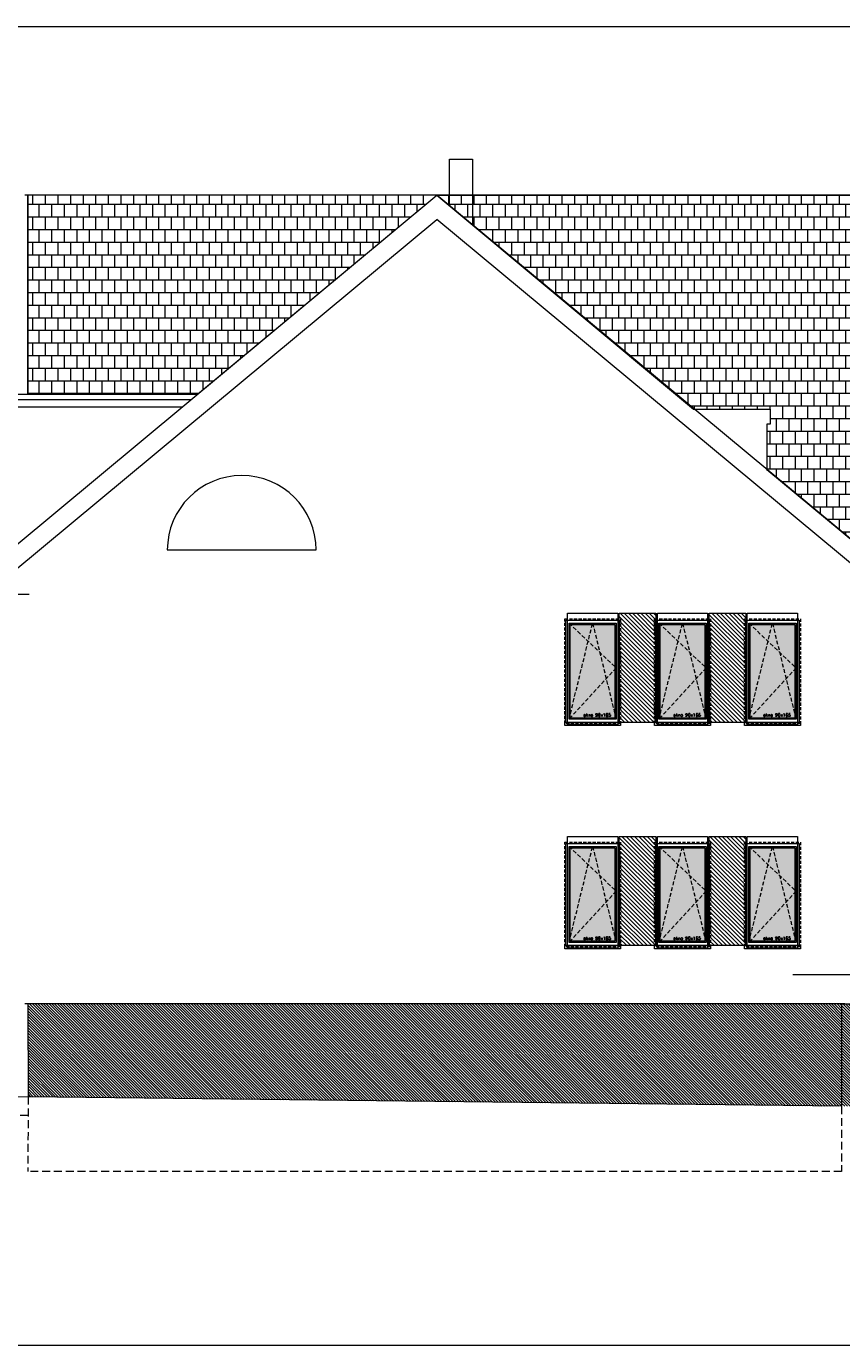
# Model space of a CAD drawing. Header units: millimetres. Extents: x -82287 to 177822, y -399756 to 0.
# Tile 41 of 228: x 65654 to 66969, y -238812 to -236685. Entities that reach past the tile are written whole.
import ezdxf
from ezdxf.enums import TextEntityAlignment as Align

# ---------------------------------------------------------------- set-up
doc = ezdxf.new("R2010")
doc.units = ezdxf.units.MM
doc.header["$MEASUREMENT"] = 0
for name, pattern in [('SUŁOSZOWA - PB 21 03$0$CACHE', [9.525, 6.35, -3.175]), ('SUŁOSZOWA - PB 21 03$0$CARKOVANA', [7.5, 5, -2.5]), ('SUŁOSZOWA - PB 21 03$0$HIDDEN', [9.525, 6.35, -3.175])]:
    doc.linetypes.add(name, pattern=pattern)
doc.layers.add('FL_XREF', color=252, linetype='Continuous')
for name, color, linetype, lineweight in [('SUŁOSZOWA - PB 21 03$0$! opisy okien elewacja', 251, 'Continuous', 0), ('SUŁOSZOWA - PB 21 03$0$!! 0_ Istn-okna', 251, 'Continuous', 0), ('SUŁOSZOWA - PB 21 03$0$!! 0_ Istn-sciany', 251, 'Continuous', 0), ('SUŁOSZOWA - PB 21 03$0$!! 0_ Istn-widok', 251, 'Continuous', 0), ('SUŁOSZOWA - PB 21 03$0$!! 0_ WIDOK ELEWACJA', 251, 'Continuous', 0), ('SUŁOSZOWA - PB 21 03$0$!! 0_Istn-cienka', 251, 'Continuous', 0), ('SUŁOSZOWA - PB 21 03$0$!! 0_Opis_pom', 251, 'Continuous', 0), ('SUŁOSZOWA - PB 21 03$0$!! 1_ELEWACJA KOLOR', 251, 'Continuous', 0), ('SUŁOSZOWA - PB 21 03$0$!! 1_Hatch dach', 251, 'Continuous', 0), ('SUŁOSZOWA - PB 21 03$0$!! 1_OPIS POM NOWE', 251, 'Continuous', 0), ('SUŁOSZOWA - PB 21 03$0$!! 2_ELEWACJA COKÓŁ', 251, 'Continuous', 0), ('SUŁOSZOWA - PB 21 03$0$!! 2_NOWE OKNA WIDOk - remont', 251, 'Continuous', 0), ('SUŁOSZOWA - PB 21 03$0$!! 2_TYNK OBRYS', 251, 'Continuous', 0), ('SUŁOSZOWA - PB 21 03$0$!!_1  OPISY ELEWACJE', 251, 'Continuous', 0)]:
    doc.layers.add(name, color=color, linetype=linetype, lineweight=lineweight)
doc.styles.add('SUŁOSZOWA - PB 21 03$0$ARIAL', font='tahoma.ttf')
doc.styles.add('SUŁOSZOWA - PB 21 03$0$TXT', font='simplex.shx')
pattern_1 = [(315, (261219.8475, -168850.5973), (2.24506403, 2.24506403), [])]
pattern_2 = [(315, (0, 0), (3.367596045, 3.367596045), [])]

# ---------------------------------------------------------------- blocks, each defined once
blk = doc.blocks.new('SUŁOSZOWA - PB 21 03$0$okno 90x180')
at = {"layer": 'SUŁOSZOWA - PB 21 03$0$!! 1_Hatch dach', "true_color": 0x575757}
h = blk.add_hatch(dxfattribs=at)
h.set_pattern_fill('DOTS', color=251)
h.set_pattern_definition([(0, (-9632.3096, -11392.1331), (0.79375, 1.5875), [0, -1.5875])])
h.paths.add_polyline_path([(9, -20), (81, -20), (81, -171), (9, -171)])
at = {"layer": 'SUŁOSZOWA - PB 21 03$0$!! 0_ Istn-okna', "linetype": 'SUŁOSZOWA - PB 21 03$0$CARKOVANA', "lineweight": 5}
blk.add_lwpolyline([(0, -11), (90, -11), (90, -180), (0, -180)], close=True, dxfattribs=at)
at = {"layer": 'SUŁOSZOWA - PB 21 03$0$!! 0_ Istn-okna'}
for points in [[(2, -13), (88, -13), (88, -178), (2, -178)], [(7, -18), (83, -18), (83, -173), (7, -173)], [(9, -20), (81, -20), (81, -171), (9, -171)], [(0, -178), (90, -178), (90, -183), (0, -183)]]:
    blk.add_lwpolyline(points, close=True, dxfattribs=at)
at = {"layer": 'SUŁOSZOWA - PB 21 03$0$!! 1_Hatch dach', "color": 251, "linetype": 'SUŁOSZOWA - PB 21 03$0$CACHE', "true_color": 0x575757}
for points in [[(7, -173), (45, -18), (83, -173)], [(7, -18), (83, -90), (7, -173)]]:
    blk.add_lwpolyline(points, dxfattribs=at)
at = {"insert": (30.1, -163.6), "char_height": 5, "attachment_point": 1, "style": 'SUŁOSZOWA - PB 21 03$0$TXT'}
blk.add_mtext_dynamic_manual_height_columns('okno 90x165', width=52.63, gutter_width=75, heights=[0], dxfattribs=at)
blk = doc.blocks.new('SUŁOSZOWA - PB 21 03')
at = {"layer": 'SUŁOSZOWA - PB 21 03$0$!! 1_ELEWACJA KOLOR', "true_color": 0xa78758}
h = blk.add_hatch(dxfattribs=at)
h.set_pattern_fill('ANSI31', color=45, scale=1.5, angle=-90)
h.set_pattern_definition(pattern_2)
h.paths.add_polyline_path([(66547.75917, -237684.26576), (66606.75917, -237684.26576), (66606.75917, -237860.26576), (66547.75917, -237860.26576)])
h = blk.add_hatch(dxfattribs=at)
h.set_pattern_fill('ANSI31', color=45, scale=1.5, angle=-90)
h.set_pattern_definition(pattern_2)
h.paths.add_polyline_path([(66692.75917, -237684.26576), (66751.75917, -237684.26576), (66751.75917, -237860.26576), (66692.75917, -237860.26576)])
h = blk.add_hatch(dxfattribs=at)
h.set_pattern_fill('ANSI31', color=45, scale=1.5, angle=-90)
h.set_pattern_definition(pattern_2)
h.paths.add_polyline_path([(66547.75917, -238044.26576), (66606.75917, -238044.26576), (66606.75917, -238220.26576), (66547.75917, -238220.26576)])
h = blk.add_hatch(dxfattribs=at)
h.set_pattern_fill('ANSI31', color=45, scale=1.5, angle=-90)
h.set_pattern_definition(pattern_2)
h.paths.add_polyline_path([(66692.75917, -238044.26576), (66751.75917, -238044.26576), (66751.75917, -238220.26576), (66692.75917, -238220.26576)])
at = {"layer": 'SUŁOSZOWA - PB 21 03$0$!! 1_Hatch dach', "true_color": 0x990000}
h = blk.add_hatch(dxfattribs=at)
h.set_pattern_fill('AR-B88', color=14, scale=0.1, angle=180)
h.set_pattern_definition([(180, (0, 0), (-2e-15, -20.32), []), (270, (0, 0), (10.16, -20.32), [20.32, -20.32])])
h.paths.add_polyline_path([(65594.25917, -237010.26576), (65594.25917, -237330.83808), (65867.84977, -237330.83808), (66253.75917, -237010.26576), (66667.43213, -237355.17335), (66790.84729, -237355.17335), (66790.84729, -237379.26576), (66785.84729, -237379.26576), (66785.84729, -237452.26775), (67003.46611, -237633.04222), (67248.70806, -237633.04222), (67248.70806, -237010.26576)])
at = {"layer": 'SUŁOSZOWA - PB 21 03$0$!! 2_ELEWACJA COKÓŁ'}
h = blk.add_hatch(dxfattribs=at)
h.set_pattern_fill('ANSI31', color=250, angle=-90)
h.set_pattern_definition(pattern_1)
h.paths.add_polyline_path([(66906.25917, -238479.26576), (66906.25917, -238314.26576), (65594.25917, -238314.26576), (65594.43368, -238463.8499)])
h = blk.add_hatch(dxfattribs=at)
h.set_pattern_fill('ANSI31', color=250, angle=-90)
h.set_pattern_definition(pattern_1)
h.paths.add_polyline_path([(67279.25917, -238479.26619), (67279.25917, -238389.26576), (67269.25917, -238389.26576), (67269.25917, -238374.26576), (67239.25917, -238374.26576), (67239.25917, -238359.26576), (67209.25917, -238359.26576), (67209.25917, -238344.26576), (67179.25917, -238344.26576), (67179.25917, -238329.26576), (67149.25917, -238329.26576), (67149.25917, -238314.26576), (66906.25917, -238314.26576), (66906.25917, -238479.26714)])
h.paths.add_polyline_path([(67449.25917, -238479.26576), (67449.25917, -238464.26576), (67419.25917, -238464.26576), (67419.25917, -238449.26576), (67389.25917, -238449.26576), (67389.25917, -238434.26576), (67359.25917, -238434.26576), (67359.25917, -238419.26576), (67329.25917, -238419.26576), (67329.25917, -238404.26576), (67299.25917, -238404.26576), (67299.25917, -238389.26576), (67279.25917, -238389.26576), (67279.25917, -238479.26619)])
at = {"layer": 'SUŁOSZOWA - PB 21 03$0$! opisy okien elewacja'}
for points in [[(68096.18025, -236737.82104), (68096.18025, -238865.24478), (61076.44714, -238865.24478), (61076.44714, -236737.82104)], [(65594.25917, -237010.26576), (65594.25917, -237330.83808), (65867.84977, -237330.83808), (66253.75917, -237010.26576), (66667.43213, -237355.17335), (66790.84729, -237355.17335), (66790.84729, -237379.26576), (66785.84729, -237379.26576), (66785.84729, -237452.26775), (67003.46611, -237633.04222), (67248.70806, -237633.04222), (67248.70806, -237010.26576)]]:
    blk.add_lwpolyline(points, close=True, dxfattribs=at)
at = {"layer": 'SUŁOSZOWA - PB 21 03$0$!! 0_ Istn-sciany'}
for points in [[(65594.25917, -238463.84785), (65544.26679, -238464.72047)], [(66906.25917, -238479.26576), (65594.25917, -238463.84785)]]:
    blk.add_lwpolyline(points, dxfattribs=at)
at = {"layer": 'SUŁOSZOWA - PB 21 03$0$!! 0_ Istn-widok'}
blk.add_lwpolyline([(66311.25917, -236951.83106), (66311.25917, -237058.20746), (66274.25917, -237027.29497), (66274.25917, -236951.83106)], close=True, dxfattribs=at)
at = {"layer": 'SUŁOSZOWA - PB 21 03$0$!! 0_ WIDOK ELEWACJA'}
for points in [[(65504.05224, -237633.04222), (66253.75917, -237010.26576)], [(66253.75917, -237010.26576), (65589.25917, -237010.26576)], [(65594.25917, -237330.83808), (65594.25917, -237010.26576)], [(67003.46611, -237633.04222), (66253.75917, -237010.26576)], [(66253.75917, -237010.26576), (67253.70806, -237010.26576)], [(65526.16412, -237653.67462), (66253.75917, -237049.26635)], [(67279.25917, -237901.14224), (66253.75917, -237049.26635)], [(65504.05224, -237330.83808), (65511.25917, -237339.48189), (65511.25917, -237351.47049), (65843.01219, -237351.47049)], [(65504.05224, -237330.83808), (65867.84977, -237330.83808)], [(65511.25917, -237339.48189), (65857.44423, -237339.48189)], [(66667.43213, -237355.17335), (66790.84729, -237355.17335), (66790.84729, -237379.26576), (66785.84729, -237379.26576), (66785.84729, -237453.90422)], [(65818.97462, -237582.15474), (66058.97462, -237582.15474)], [(65504.05224, -237633.04222), (65511.25917, -237641.68603), (65511.25917, -237653.67462), (65596.25917, -237653.67462)], [(66911.25917, -238314.26576), (65589.25917, -238314.26576)], [(65594.25917, -238314.26576), (65594.43367, -238463.8448)], [(66906.25917, -238314.26576), (66906.25917, -238479.26576)], [(66906.25917, -238314.26576), (67149.25917, -238314.26576)]]:
    blk.add_lwpolyline(points, dxfattribs=at)
for points in [[(66464.25917, -237684.26576), (66545.25917, -237684.26576), (66545.25917, -237864.26576), (66464.25917, -237864.26576)], [(66609.25917, -237684.26576), (66690.25917, -237684.26576), (66690.25917, -237864.26576), (66609.25917, -237864.26576)], [(66754.25917, -237684.26576), (66835.25917, -237684.26576), (66835.25917, -237864.26576), (66754.25917, -237864.26576)], [(66464.25917, -238044.26576), (66545.25917, -238044.26576), (66545.25917, -238224.26576), (66464.25917, -238224.26576)], [(66609.25917, -238044.26576), (66690.25917, -238044.26576), (66690.25917, -238224.26576), (66609.25917, -238224.26576)], [(66754.25917, -238044.26576), (66835.25917, -238044.26576), (66835.25917, -238224.26576), (66754.25917, -238224.26576)]]:
    blk.add_lwpolyline(points, close=True, dxfattribs=at)
blk.add_arc((65938.97462, -237582.15474), 120, 0, 180, dxfattribs=at)
at = {"layer": 'SUŁOSZOWA - PB 21 03$0$!! 0_Istn-cienka', "linetype": 'SUŁOSZOWA - PB 21 03$0$HIDDEN', "ltscale": 2}
for points in [[(65594.43367, -238463.8448), (65594.25917, -238584.26576)], [(66906.25917, -238479.26576), (66906.25917, -238584.26576)], [(65594.25917, -238494.26576), (63148.25917, -238494.26576)], [(66906.25917, -238584.26576), (65594.25917, -238584.26576)]]:
    blk.add_lwpolyline(points, dxfattribs=at)
at = {"layer": 'SUŁOSZOWA - PB 21 03$0$!! 2_TYNK OBRYS'}
for points in [[(66547.75917, -237684.26576), (66606.75917, -237684.26576), (66606.75917, -237860.26576), (66547.75917, -237860.26576)], [(66692.75917, -237684.26576), (66751.75917, -237684.26576), (66751.75917, -237860.26576), (66692.75917, -237860.26576)], [(66547.75917, -238044.26576), (66606.75917, -238044.26576), (66606.75917, -238220.26576), (66547.75917, -238220.26576)], [(66692.75917, -238044.26576), (66751.75917, -238044.26576), (66751.75917, -238220.26576), (66692.75917, -238220.26576)]]:
    blk.add_lwpolyline(points, close=True, dxfattribs=at)
at = {"layer": 'SUŁOSZOWA - PB 21 03$0$!!_1  OPISY ELEWACJE'}
blk.add_lwpolyline([(67424.33584, -238267.30968), (66827.66382, -238267.30968)], dxfattribs=at)
at = {"layer": 'SUŁOSZOWA - PB 21 03$0$!! 2_NOWE OKNA WIDOk - remont'}
for p in [(66459.75917, -237682.26576), (66604.75917, -237682.26576), (66749.75917, -237682.26576), (66459.75917, -238042.26576), (66604.75917, -238042.26576), (66749.75917, -238042.26576)]:
    blk.add_blockref('SUŁOSZOWA - PB 21 03$0$okno 90x180', p, dxfattribs=at)
at = {"layer": 'SUŁOSZOWA - PB 21 03$0$!! 0_Opis_pom', "ltscale": 0.7, "style": 'SUŁOSZOWA - PB 21 03$0$ARIAL'}
for tag, p in [('B0,19', (52679.2094, -194257.55204)), ('B2,14', (73874.0461, -194402.0887)), ('B1,21', (60405.50261, -194427.18207)), ('B2,12', (73342.49259, -194413.89249)), ('A1,16', (59129.54925, -194448.08429)), ('B1/17', (59524.53699, -194450.37428)), ('B1,19', (59914.81903, -194448.15658)), ('1,23', (61575.22173, -194450.37428)), ('B2,11', (73069.01144, -194438.89383)), ('B2,16', (75195.07765, -194441.83446)), ('B0,15', (51514.15008, -194461.8073)), ('A1,1', (58808.06672, -194460.94161)), ('B1,18', (59715.51745, -194473.87108)), ('1,22', (60947.33929, -194456.1144)), ('B2,17', (75506.7465, -194471.3759)), ('B2,19.1', (76701.67035, -194466.03695)), ('B3,7', (87459.81312, -194465.07097)), ('B3,3', (88235.73906, -194465.79732)), ('B0,18', (52071.43815, -194478.40179)), ('B1,20', (60198.53687, -194490.17374)), ('B2,10', (72728.63362, -194489.37283)), ('B2,15', (74566.38885, -194487.81114)), ('B3,6', (86826.65132, -194483.15512)), ('B3,8', (90006.66539, -194478.47972)), ('A0,6', (49094.40602, -194505.72387)), ('A1,6', (58565.96262, -194514.50753)), ('B1,1', (61908.24378, -194515.48656)), ('A2,5', (72452.45009, -194505.90583)), ('B2,13', (73649.91716, -194500.01242)), ('A0,5', (49399.71914, -194533.19455)), ('A0,4', (49692.81919, -194517.93289)), ('A0,3', (49906.53818, -194524.03766)), ('B0,20', (53125.45224, -194527.8835)), ('B0,21', (53847.26622, -194535.08002)), ('B0,22', (54187.56644, -194519.04308)), ('B1,3', (62229.35503, -194604.49851)), ('B2,18', (75922.43604, -194612.23635)), ('B2,19', (77152.69039, -194617.53776)), ('A3,4', (85509.27934, -194642.47136)), ('B0,24B', (54824.42896, -194684.26784)), ('B0,13', (50367.63944, -194706.5583)), ('B0,16', (51457.40872, -194704.43091)), ('B0,17', (51897.58569, -194706.77195)), ('B1,4', (63476.45184, -194691.11207)), ('A2,4', (71695.75649, -194707.44268)), ('A1,5', (58149.22649, -194724.80163)), ('B0,23', (54542.05776, -194742.93939)), ('A1,2', (58744.42262, -194746.622)), ('A2.1', (72371.45884, -194731.56251)), ('B1,2D', (60756.29674, -194750.92727)), ('B0,14', (50962.60809, -194789.06568)), ('A1,15', (59129.54925, -194780.73348)), ('B1,4', (63483.03852, -194791.04365)), ('A3.1', (86079.08704, -194786.62422)), ('A0,2', (49295.91259, -194810.95246)), ('B0,7', (52851.95551, -194845.56115)), ('B1,2B', (62374.83512, -194841.86715)), ('B2.7', (74548.27897, -194836.12781)), ('B3,2', (89035.72921, -194837.99287)), ('B1,2A', (61803.35407, -194869.27513)), ('B0,8', (51561.38742, -194890.27848)), ('A3.2', (86016.50296, -195004.88875)), ('A0,1', (49914.27925, -195025.82804)), ('A1,3', (58810.05243, -195008.83917)), ('A0,10', (49695.87246, -195042.9259)), ('B0,17', (51225.06492, -195049.74007)), ('B0,6', (52110.41055, -195069.39267)), ('B2.2', (74976.1855, -195068.47988)), ('A0,7', (49042.50308, -195082.6056)), ('B1,8', (61403.63433, -195071.25189)), ('A2.2', (72371.45884, -195070.78713)), ('B3,11', (88623.94853, -195099.23575)), ('B3,4', (87612.56208, -195132.78192)), ('B3,5', (86839.47632, -195174.05241)), ('B0,12', (50313.60595, -195207.52936)), ('B0,11', (50726.178, -195219.06638)), ('B1,6', (63686.26823, -195231.3997)), ('B3,10', (89778.42161, -195220.68871)), ('B0,10', (51476.34179, -195259.44699)), ('B0,24A', (54359.17011, -195245.97867)), ('A1,4', (58093.66276, -195250.96213)), ('B3,9', (90479.74099, -195260.18621)), ('A0,11', (49643.96951, -195271.84772)), ('B1,14', (59332.54805, -195280.73534)), ('A0,8', (49042.50308, -195293.21363)), ('B0,9', (51798.4912, -195291.17482)), ('B2,21', (75970.16114, -195290.81005)), ('B0,3', (52068.59538, -195319.60465)), ('B1,13', (60186.62513, -195314.46953)), ('B1,10', (60892.94126, -195319.45825)), ('B1,5', (63419.22943, -195317.21026)), ('A2.3', (71832.37045, -195318.78232)), ('B2,9', (73175.51251, -195317.21162)), ('B2,4', (74493.5947, -195318.7733)), ('B2,3', (74674.2815, -195319.28036)), ('A3,3', (85569.83931, -195318.78232)), ('B1,9', (61058.12383, -195344.48743)), ('B2,8', (73894.209, -195338.18956)), ('B2,20', (77211.021, -195343.82367)), ('B3,1', (88723.65615, -195329.98594)), ('B0,2', (52227.2348, -195357.98297)), ('B2.1', (75304.74121, -195348.36327)), ('B1,2C', (61827.40698, -195369.02625)), ('B1,7', (62134.52151, -195372.05069)), ('B0,1', (53061.17304, -195403.85659)), ('A0,9', (49001.50444, -195413.15723)), ('A0,12', (49689.76592, -195485.50737)), ('B0,4', (52224.78303, -195500.96352)), ('B1,11', (61050.00078, -195512.89565)), ('B2,5', (74686.48999, -195507.24036)), ('B0,5', (52066.14362, -195556.83806)), ('B1,12', (60864.00751, -195544.00738)), ('B2,6', (74499.29165, -195549.55175)), ('C2,2', (74812.78942, -195865.8959)), ('C1,3', (61091.58871, -195973.27844)), ('C0,2A', (52278.30875, -196050.48297)), ('C0,1', (52808.36775, -196132.34208)), ('C1,2', (61690.27405, -196439.72387)), ('C1,1', (62060.59754, -196465.28533)), ('C3,1', (88979.71614, -196545.67785)), ('C0,2B', (53028.88223, -196668.8019)), ('C1,4', (61008.68123, -196686.32122)), ('C2,1', (75334.65984, -196786.2197)), ('C2,3', (74834.65119, -196933.26657)), ('C1,5', (61062.7252, -196991.42453)), ('C1,10', (62127.38542, -196998.81344)), ('C1,9', (62147.33751, -197289.53424)), ('C0,3', (52181.98562, -197341.92176)), ('C1,6', (61131.41824, -197329.69535)), ('C0,4', (52345.96562, -197596.60561)), ('D1,1', (73931.12245, -197584.03121)), ('D0,18', (60296.49264, -197617.95269)), ('C2,4', (75243.70451, -197663.89)), ('D0,7', (59141.53804, -197722.84718)), ('D0,17', (60701.16801, -197741.44864)), ('C1,7', (61222.2575, -197737.18052)), ('D1,4', (73157.19908, -197744.29721)), ('D0,3', (59562.25866, -197751.14316)), ('D1,6', (72757.78643, -197751.22612)), ('D0,6', (58741.71849, -197802.61699)), ('D0,10', (58357.73602, -197820.93991)), ('D,09', (59195.67196, -197881.51243)), ('C0,5', (52269.72696, -197902.4362)), ('C0,6', (52872.93793, -197917.07354)), ('D0,2', (59943.06082, -197917.06725)), ('D0,16', (60721.3534, -197935.2949)), ('D1,3', (73475.28953, -197924.29875)), ('D0,8', (59058.9008, -197963.64925)), ('D0,5', (59448.52586, -197969.8061)), ('D1,5', (73291.61607, -197999.29956)), ('C2,5', (74555.08284, -197988.7886)), ('D0,4', (59655.02693, -198042.2589)), ('D0,15', (60692.12223, -198127.4643)), ('D0,1', (59931.33074, -198173.12806)), ('D1,2', (73578.07819, -198172.30068)), ('D0,11', (58161.27105, -198211.45823)), ('D0,12', (58250.99458, -198537.17631)), ('D0,13', (58250.99458, -198764.99605)), ('D1,7', (71854.87376, -198786.88467)), ('D0,14', (59130.08589, -198795.3373)), ('D1,8', (71715.35366, -199212.44512))]:
    blk.add_attdef(tag, text='', height=11.968, dxfattribs=at).set_placement(p, align=Align.MIDDLE_CENTER)
at = {"layer": 'SUŁOSZOWA - PB 21 03$0$!! 1_OPIS POM NOWE', "style": 'SUŁOSZOWA - PB 21 03$0$ARIAL'}
for tag, p in [('C1.7A', (61271.6179, -197538.30303)), ('C2.5B', (74970.66097, -197546.70728)), ('C2,5C', (74903.71123, -197659.13664)), ('C2.4', (75374.07862, -197726.11453)), ('D1,2B', (74322.25834, -197791.43247)), ('C1.7C', (61260.26049, -197811.38428)), ('C1.8B', (61588.27341, -197817.62151)), ('C1.8A', (61884.42005, -197818.94854)), ('C1.7B', (61322.12354, -197933.89849)), ('C2,5A', (74943.41937, -197993.49482)), ('E1.2', (62164.78326, -198139.98688)), ('E1.5E', (62692.10372, -198153.27854)), ('D1,2C', (73419.9359, -198156.57844)), ('D1,2A', (74280.17915, -198172.30068)), ('E2.9', (75361.45041, -198161.88904)), ('E2.7', (76022.45692, -198162.26272)), ('E3.1', (88990.58975, -198158.87886)), ('E1.1', (61330.46191, -198191.9806)), ('E1.5D', (62993.60773, -198185.416)), ('E1.5C', (63016.9343, -198246.3437)), ('E1.5B', (63264.15117, -198307.8661)), ('E3.2', (88781.41347, -198385.24275)), ('E1.6', (61022.6264, -198421.00827)), ('E2.2', (74782.75417, -198427.85813)), ('E2.8', (75757.29014, -198437.09188)), ('E2.6', (76531.8031, -198444.40756)), ('E3.4', (89392.22607, -198450.03942)), ('E1.5A', (63049.47589, -198456.39852)), ('E1.5F', (62736.15118, -198589.14592)), ('E1.5G', (62892.39981, -198586.12622)), ('E1,4', (61888.25021, -198652.6996)), ('E2.1', (75803.99631, -198697.05773)), ('E1.5L', (63297.7633, -198733.65678)), ('E1.3', (61058.5992, -198806.28147)), ('E1.5H', (62893.53005, -198830.01758)), ('E2,3', (74778.52304, -198843.9541)), ('E3.3', (89150.95684, -198867.32581)), ('E1.5K', (63266.15427, -198904.67789)), ('E1.5I', (62723.74907, -199005.87002)), ('E2.4', (75135.87669, -199083.20857)), ('E2.5', (76615.04061, -199164.91143)), ('E1.5J', (63204.25187, -199215.697))]:
    blk.add_attdef(tag, text='', height=11.968, dxfattribs=at).set_placement(p, align=Align.MIDDLE_CENTER)

msp = doc.modelspace()

# ---------------------------------------------------------------- block references
at = {"layer": 'FL_XREF'}
msp.add_blockref('SUŁOSZOWA - PB 21 03', (62.3, 52.9), dxfattribs=at)

doc.saveas('drawing.dxf')
